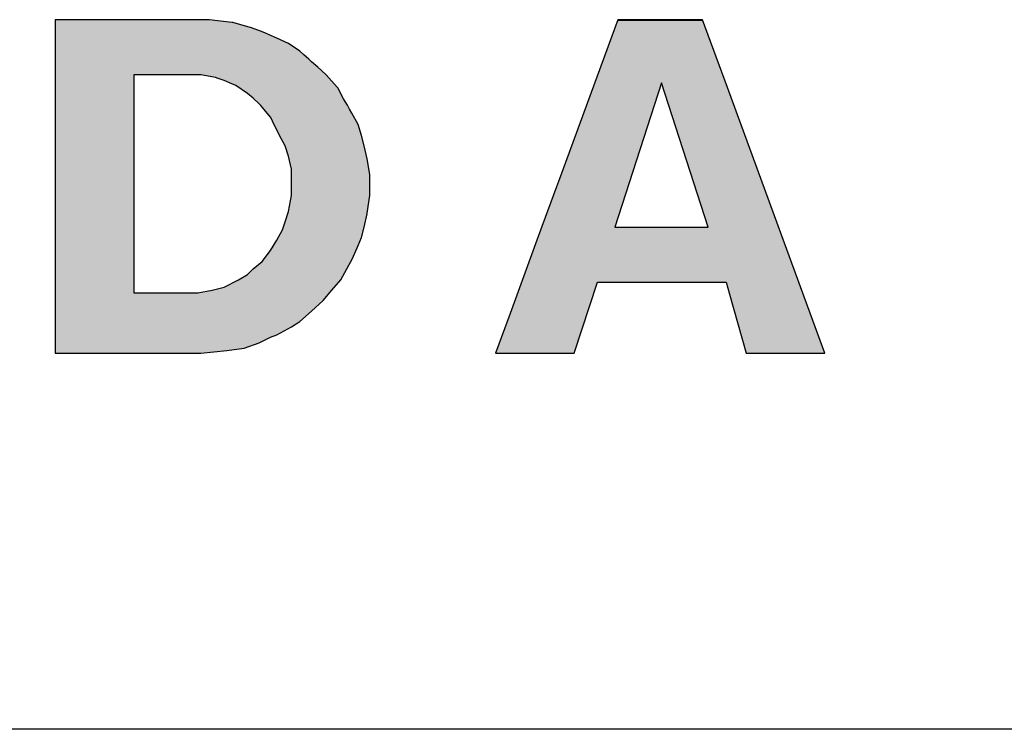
# Model space of a CAD drawing. Extents: x 671 to 2773, y 1614 to 3370.
# Tile 9 of 25: x 2559 to 2576, y 1859 to 1871. Entities that reach past the tile are written whole.
import ezdxf

# ---------------------------------------------------------------- set-up
doc = ezdxf.new("R2010")
doc.units = 0
doc.header["$LTSCALE"] = 0.2
doc.header["$MEASUREMENT"] = 0
doc.layers.add('CARIMBO', color=7, linetype='CONTINUOUS')

msp = doc.modelspace()

# ---------------------------------------------------------------- hatches: boundary and pattern name
at = {"layer": 'CARIMBO'}
h = msp.add_hatch(color=7, dxfattribs=at)
h.paths.add_polyline_path([(2562.68, 1871.291), (2562.536, 1871.308), (2562.467, 1871.308), (2562.388, 1871.308), (2562.177, 1871.308), (2561.929, 1871.308), (2561.686, 1871.308), (2561.363, 1871.308), (2560.974, 1871.308), (2560.669, 1871.308), (2560.377, 1871.308), (2559.835, 1871.308), (2559.835, 1871.293), (2559.835, 1871.031), (2559.835, 1870.82), (2559.835, 1870.644), (2559.835, 1870.352), (2559.835, 1870.109), (2559.835, 1869.853), (2559.835, 1869.575), (2559.835, 1869.302), (2559.835, 1868.985), (2559.835, 1868.676), (2559.835, 1868.494), (2559.835, 1868.195), (2559.835, 1868.088), (2559.835, 1867.866), (2559.835, 1867.612), (2559.835, 1867.382), (2559.835, 1867.052), (2559.835, 1865.469), (2562.388, 1865.469), (2562.841, 1865.518), (2563.146, 1865.559), (2563.409, 1865.65), (2563.607, 1865.749), (2563.714, 1865.79), (2563.97, 1865.93), (2564.118, 1866.021), (2564.324, 1866.202), (2564.53, 1866.391), (2564.678, 1866.572), (2564.834, 1866.754), (2564.941, 1866.943), (2565.04, 1867.124), (2565.139, 1867.355), (2565.197, 1867.495), (2565.246, 1867.676), (2565.296, 1867.907), (2565.298, 1867.921), (2565.345, 1868.228), (2565.345, 1868.409), (2565.345, 1868.599), (2565.296, 1868.871), (2565.246, 1869.101), (2565.197, 1869.282), (2565.139, 1869.472), (2565.031, 1869.67), (2564.991, 1869.744), (2564.951, 1869.812), (2564.884, 1869.925), (2564.785, 1870.114), (2564.773, 1870.128), (2564.579, 1870.345), (2564.574, 1870.35), (2564.431, 1870.477), (2564.324, 1870.572), (2564.274, 1870.617), (2564.189, 1870.693), (2564.118, 1870.757), (2563.92, 1870.889), (2563.854, 1870.92), (2563.714, 1870.987), (2563.584, 1871.045), (2563.508, 1871.078), (2563.398, 1871.117), (2563.253, 1871.169), (2563.248, 1871.17), (2562.948, 1871.259), (2562.936, 1871.261)])
h.paths.add_polyline_path([(2562.643, 1870.296), (2562.691, 1870.28), (2562.792, 1870.246), (2562.929, 1870.186), (2562.998, 1870.155), (2563.204, 1870.015), (2563.299, 1869.932), (2563.409, 1869.834), (2563.435, 1869.805), (2563.607, 1869.604), (2563.617, 1869.583), (2563.642, 1869.532), (2563.764, 1869.282), (2563.863, 1869.101), (2563.92, 1868.92), (2563.97, 1868.689), (2563.97, 1868.634), (2563.97, 1868.409), (2563.97, 1868.228), (2563.92, 1867.948), (2563.863, 1867.767), (2563.813, 1867.627), (2563.714, 1867.446), (2563.607, 1867.264), (2563.459, 1867.075), (2563.302, 1866.943), (2563.204, 1866.844), (2563.047, 1866.754), (2562.792, 1866.622), (2562.586, 1866.572), (2562.33, 1866.523), (2561.21, 1866.523), (2561.21, 1867.218), (2561.21, 1867.425), (2561.21, 1867.602), (2561.21, 1867.893), (2561.21, 1868.08), (2561.21, 1868.24), (2561.21, 1868.469), (2561.21, 1868.75), (2561.21, 1868.998), (2561.21, 1869.241), (2561.21, 1869.411), (2561.21, 1869.628), (2561.21, 1869.939), (2561.21, 1870.12), (2561.21, 1870.345), (2561.299, 1870.345), (2561.622, 1870.345), (2561.856, 1870.345), (2562.05, 1870.345), (2562.33, 1870.345), (2562.388, 1870.345), (2562.422, 1870.338)], flags=16)
h = msp.add_hatch(color=7, dxfattribs=at)
h.paths.add_polyline_path([(2571.171, 1871.3), (2569.683, 1871.3), (2568.664, 1868.521), (2568.612, 1868.381), (2568.357, 1867.686), (2568.247, 1867.385), (2567.799, 1866.164), (2567.544, 1865.469), (2568.92, 1865.469), (2569.332, 1866.713), (2569.928, 1866.713), (2571.304, 1866.713), (2571.58, 1866.713), (2571.639, 1866.504), (2571.934, 1865.469), (2573.31, 1865.469), (2573.229, 1865.69), (2571.605, 1870.119)])
h.paths.add_polyline_path([(2570.452, 1870.205), (2571.267, 1867.676), (2569.636, 1867.676)], flags=16)

# ---------------------------------------------------------------- linework, layer by layer
at = {"layer": 'CARIMBO', "color": 7}
msp.add_line((2569.686, 1871.3), (2571.168, 1871.3), dxfattribs=at)
msp.add_line((2569.686, 1871.3), (2571.168, 1871.3), dxfattribs=at)
at = {"layer": 'CARIMBO', "color": 6}
msp.add_line((2635.528, 1858.883), (2539.367, 1858.883), dxfattribs=at)
at = {"layer": 'CARIMBO', "color": 7, "invisible_edges": 5}
for points in [[(2559.835, 1871.293), (2565.296, 1867.907), (2565.298, 1867.921), (2559.835, 1871.308)], [(2559.835, 1871.308), (2565.298, 1867.921), (2565.345, 1868.228), (2560.377, 1871.308)], [(2559.835, 1871.293), (2565.296, 1867.907), (2565.298, 1867.921), (2559.835, 1871.308)], [(2559.835, 1871.308), (2565.298, 1867.921), (2565.345, 1868.228), (2560.377, 1871.308)], [(2559.835, 1871.031), (2565.246, 1867.676), (2565.296, 1867.907), (2559.835, 1871.293)], [(2559.835, 1871.031), (2565.246, 1867.676), (2565.296, 1867.907), (2559.835, 1871.293)], [(2560.377, 1871.308), (2565.345, 1868.228), (2565.345, 1868.409), (2560.669, 1871.308)], [(2560.377, 1871.308), (2565.345, 1868.228), (2565.345, 1868.409), (2560.669, 1871.308)], [(2560.669, 1871.308), (2565.345, 1868.409), (2565.345, 1868.599), (2560.974, 1871.308)], [(2560.669, 1871.308), (2565.345, 1868.409), (2565.345, 1868.599), (2560.974, 1871.308)], [(2560.974, 1871.308), (2565.345, 1868.599), (2565.296, 1868.871), (2561.363, 1871.308)], [(2560.974, 1871.308), (2565.345, 1868.599), (2565.296, 1868.871), (2561.363, 1871.308)], [(2561.363, 1871.308), (2565.296, 1868.871), (2565.246, 1869.101), (2561.686, 1871.308)], [(2561.363, 1871.308), (2565.296, 1868.871), (2565.246, 1869.101), (2561.686, 1871.308)], [(2561.686, 1871.308), (2565.246, 1869.101), (2565.197, 1869.282), (2561.929, 1871.308)], [(2561.686, 1871.308), (2565.246, 1869.101), (2565.197, 1869.282), (2561.929, 1871.308)], [(2561.929, 1871.308), (2565.197, 1869.282), (2565.139, 1869.472), (2562.177, 1871.308)], [(2561.929, 1871.308), (2565.197, 1869.282), (2565.139, 1869.472), (2562.177, 1871.308)], [(2562.177, 1871.308), (2565.139, 1869.472), (2565.031, 1869.67), (2562.388, 1871.308)], [(2562.177, 1871.308), (2565.139, 1869.472), (2565.031, 1869.67), (2562.388, 1871.308)], [(2562.388, 1871.308), (2565.031, 1869.67), (2564.991, 1869.744), (2562.467, 1871.308)], [(2562.388, 1871.308), (2565.031, 1869.67), (2564.991, 1869.744), (2562.467, 1871.308)], [(2562.467, 1871.308), (2564.991, 1869.744), (2564.951, 1869.812), (2562.536, 1871.308)], [(2562.467, 1871.308), (2564.991, 1869.744), (2564.951, 1869.812), (2562.536, 1871.308)], [(2562.536, 1871.308), (2564.951, 1869.812), (2564.884, 1869.925), (2562.68, 1871.291)], [(2562.536, 1871.308), (2564.951, 1869.812), (2564.884, 1869.925), (2562.68, 1871.291)], [(2562.68, 1871.291), (2564.884, 1869.925), (2564.785, 1870.114), (2562.936, 1871.261)], [(2562.68, 1871.291), (2564.884, 1869.925), (2564.785, 1870.114), (2562.936, 1871.261)], [(2562.936, 1871.261), (2564.785, 1870.114), (2564.773, 1870.128), (2562.948, 1871.259)], [(2562.936, 1871.261), (2564.785, 1870.114), (2564.773, 1870.128), (2562.948, 1871.259)], [(2562.948, 1871.259), (2564.773, 1870.128), (2564.579, 1870.345), (2563.248, 1871.17)], [(2562.948, 1871.259), (2564.773, 1870.128), (2564.579, 1870.345), (2563.248, 1871.17)], [(2563.248, 1871.17), (2564.579, 1870.345), (2564.574, 1870.35), (2563.253, 1871.169)], [(2563.248, 1871.17), (2564.579, 1870.345), (2564.574, 1870.35), (2563.253, 1871.169)], [(2563.253, 1871.169), (2564.574, 1870.35), (2564.431, 1870.477), (2563.398, 1871.117)], [(2563.253, 1871.169), (2564.574, 1870.35), (2564.431, 1870.477), (2563.398, 1871.117)], [(2568.664, 1868.521), (2573.229, 1865.69), (2571.605, 1870.119), (2569.686, 1871.308)], [(2568.664, 1868.521), (2573.229, 1865.69), (2571.605, 1870.119), (2569.686, 1871.308)], [(2569.686, 1871.308), (2571.605, 1870.119), (2571.168, 1871.308)], [(2569.686, 1871.308), (2571.605, 1870.119), (2571.168, 1871.308)], [(2559.835, 1870.82), (2565.197, 1867.495), (2565.246, 1867.676), (2559.835, 1871.031)], [(2559.835, 1870.82), (2565.197, 1867.495), (2565.246, 1867.676), (2559.835, 1871.031)], [(2563.398, 1871.117), (2564.431, 1870.477), (2564.324, 1870.572), (2563.508, 1871.078)], [(2563.398, 1871.117), (2564.431, 1870.477), (2564.324, 1870.572), (2563.508, 1871.078)], [(2563.508, 1871.078), (2564.324, 1870.572), (2564.274, 1870.617), (2563.584, 1871.045)], [(2563.508, 1871.078), (2564.324, 1870.572), (2564.274, 1870.617), (2563.584, 1871.045)], [(2563.584, 1871.045), (2564.274, 1870.617), (2564.189, 1870.693), (2563.714, 1870.987)], [(2563.584, 1871.045), (2564.274, 1870.617), (2564.189, 1870.693), (2563.714, 1870.987)], [(2563.714, 1870.987), (2564.189, 1870.693), (2564.118, 1870.757), (2563.854, 1870.92)], [(2563.714, 1870.987), (2564.189, 1870.693), (2564.118, 1870.757), (2563.854, 1870.92)], [(2559.835, 1870.644), (2565.139, 1867.355), (2565.197, 1867.495), (2559.835, 1870.82)], [(2559.835, 1870.644), (2565.139, 1867.355), (2565.197, 1867.495), (2559.835, 1870.82)], [(2563.854, 1870.92), (2564.118, 1870.757), (2563.92, 1870.889)], [(2563.854, 1870.92), (2564.118, 1870.757), (2563.92, 1870.889)], [(2559.835, 1870.352), (2565.04, 1867.124), (2565.139, 1867.355), (2559.835, 1870.644)], [(2559.835, 1870.352), (2565.04, 1867.124), (2565.139, 1867.355), (2559.835, 1870.644)], [(2559.835, 1870.109), (2564.941, 1866.943), (2565.04, 1867.124), (2559.835, 1870.352)], [(2559.835, 1870.109), (2564.941, 1866.943), (2565.04, 1867.124), (2559.835, 1870.352)], [(2561.21, 1870.12), (2563.97, 1868.409), (2563.97, 1868.634), (2561.21, 1870.345)], [(2561.21, 1870.345), (2563.97, 1868.634), (2563.97, 1868.689), (2561.299, 1870.345)], [(2561.21, 1870.12), (2563.97, 1868.409), (2563.97, 1868.634), (2561.21, 1870.345)], [(2561.21, 1870.345), (2563.97, 1868.634), (2563.97, 1868.689), (2561.299, 1870.345)], [(2561.299, 1870.345), (2563.97, 1868.689), (2563.92, 1868.92), (2561.622, 1870.345)], [(2561.299, 1870.345), (2563.97, 1868.689), (2563.92, 1868.92), (2561.622, 1870.345)], [(2561.622, 1870.345), (2563.92, 1868.92), (2563.863, 1869.101), (2561.856, 1870.345)], [(2561.622, 1870.345), (2563.92, 1868.92), (2563.863, 1869.101), (2561.856, 1870.345)], [(2561.856, 1870.345), (2563.863, 1869.101), (2563.764, 1869.282), (2562.05, 1870.345)], [(2561.856, 1870.345), (2563.863, 1869.101), (2563.764, 1869.282), (2562.05, 1870.345)], [(2562.05, 1870.345), (2563.764, 1869.282), (2563.642, 1869.532), (2562.33, 1870.345)], [(2562.05, 1870.345), (2563.764, 1869.282), (2563.642, 1869.532), (2562.33, 1870.345)], [(2562.33, 1870.345), (2563.642, 1869.532), (2563.617, 1869.583), (2562.388, 1870.345)], [(2562.33, 1870.345), (2563.642, 1869.532), (2563.617, 1869.583), (2562.388, 1870.345)], [(2562.388, 1870.345), (2563.617, 1869.583), (2563.607, 1869.604), (2562.422, 1870.338)], [(2562.388, 1870.345), (2563.617, 1869.583), (2563.607, 1869.604), (2562.422, 1870.338)], [(2562.422, 1870.338), (2563.607, 1869.604), (2563.435, 1869.805), (2562.643, 1870.296)], [(2562.422, 1870.338), (2563.607, 1869.604), (2563.435, 1869.805), (2562.643, 1870.296)], [(2562.643, 1870.296), (2563.435, 1869.805), (2563.409, 1869.834), (2562.691, 1870.28)], [(2562.643, 1870.296), (2563.435, 1869.805), (2563.409, 1869.834), (2562.691, 1870.28)], [(2561.21, 1869.939), (2563.97, 1868.228), (2563.97, 1868.409), (2561.21, 1870.12)], [(2561.21, 1869.939), (2563.97, 1868.228), (2563.97, 1868.409), (2561.21, 1870.12)], [(2562.691, 1870.28), (2563.409, 1869.834), (2563.299, 1869.932), (2562.792, 1870.246)], [(2562.691, 1870.28), (2563.409, 1869.834), (2563.299, 1869.932), (2562.792, 1870.246)], [(2562.792, 1870.246), (2563.299, 1869.932), (2563.204, 1870.015), (2562.929, 1870.186)], [(2562.792, 1870.246), (2563.299, 1869.932), (2563.204, 1870.015), (2562.929, 1870.186)], [(2562.929, 1870.186), (2563.204, 1870.015), (2562.998, 1870.155)], [(2562.929, 1870.186), (2563.204, 1870.015), (2562.998, 1870.155)], [(2559.835, 1869.853), (2564.834, 1866.754), (2564.941, 1866.943), (2559.835, 1870.109)], [(2559.835, 1869.853), (2564.834, 1866.754), (2564.941, 1866.943), (2559.835, 1870.109)], [(2559.835, 1869.575), (2564.678, 1866.572), (2564.834, 1866.754), (2559.835, 1869.853)], [(2559.835, 1869.575), (2564.678, 1866.572), (2564.834, 1866.754), (2559.835, 1869.853)], [(2561.21, 1869.628), (2563.92, 1867.948), (2563.97, 1868.228), (2561.21, 1869.939)], [(2561.21, 1869.628), (2563.92, 1867.948), (2563.97, 1868.228), (2561.21, 1869.939)], [(2561.21, 1869.411), (2563.863, 1867.767), (2563.92, 1867.948), (2561.21, 1869.628)], [(2561.21, 1869.411), (2563.863, 1867.767), (2563.92, 1867.948), (2561.21, 1869.628)], [(2559.835, 1869.302), (2564.53, 1866.391), (2564.678, 1866.572), (2559.835, 1869.575)], [(2559.835, 1869.302), (2564.53, 1866.391), (2564.678, 1866.572), (2559.835, 1869.575)], [(2559.835, 1868.985), (2564.324, 1866.202), (2564.53, 1866.391), (2559.835, 1869.302)], [(2559.835, 1868.985), (2564.324, 1866.202), (2564.53, 1866.391), (2559.835, 1869.302)], [(2561.21, 1869.241), (2563.813, 1867.627), (2563.863, 1867.767), (2561.21, 1869.411)], [(2561.21, 1869.241), (2563.813, 1867.627), (2563.863, 1867.767), (2561.21, 1869.411)], [(2561.21, 1868.998), (2563.714, 1867.446), (2563.813, 1867.627), (2561.21, 1869.241)], [(2561.21, 1868.998), (2563.714, 1867.446), (2563.813, 1867.627), (2561.21, 1869.241)], [(2559.835, 1868.676), (2564.118, 1866.021), (2564.324, 1866.202), (2559.835, 1868.985)], [(2559.835, 1868.676), (2564.118, 1866.021), (2564.324, 1866.202), (2559.835, 1868.985)], [(2561.21, 1868.75), (2563.607, 1867.264), (2563.714, 1867.446), (2561.21, 1868.998)], [(2561.21, 1868.75), (2563.607, 1867.264), (2563.714, 1867.446), (2561.21, 1868.998)], [(2561.21, 1868.469), (2563.459, 1867.075), (2563.607, 1867.264), (2561.21, 1868.75)], [(2561.21, 1868.469), (2563.459, 1867.075), (2563.607, 1867.264), (2561.21, 1868.75)], [(2559.835, 1868.494), (2563.97, 1865.93), (2564.118, 1866.021), (2559.835, 1868.676)], [(2559.835, 1868.494), (2563.97, 1865.93), (2564.118, 1866.021), (2559.835, 1868.676)], [(2559.835, 1868.195), (2563.714, 1865.79), (2563.97, 1865.93), (2559.835, 1868.494)], [(2559.835, 1868.195), (2563.714, 1865.79), (2563.97, 1865.93), (2559.835, 1868.494)], [(2561.21, 1868.24), (2563.302, 1866.943), (2563.459, 1867.075), (2561.21, 1868.469)], [(2561.21, 1868.24), (2563.302, 1866.943), (2563.459, 1867.075), (2561.21, 1868.469)], [(2568.612, 1868.381), (2571.304, 1866.713), (2571.58, 1866.713), (2568.664, 1868.521)], [(2568.612, 1868.381), (2571.304, 1866.713), (2571.58, 1866.713), (2568.664, 1868.521)], [(2561.21, 1868.08), (2563.204, 1866.844), (2563.302, 1866.943), (2561.21, 1868.24)], [(2561.21, 1868.08), (2563.204, 1866.844), (2563.302, 1866.943), (2561.21, 1868.24)], [(2568.357, 1867.686), (2569.928, 1866.713), (2571.304, 1866.713), (2568.612, 1868.381)], [(2568.357, 1867.686), (2569.928, 1866.713), (2571.304, 1866.713), (2568.612, 1868.381)], [(2559.835, 1868.088), (2563.607, 1865.749), (2563.714, 1865.79), (2559.835, 1868.195)], [(2559.835, 1868.088), (2563.607, 1865.749), (2563.714, 1865.79), (2559.835, 1868.195)], [(2559.835, 1867.866), (2563.409, 1865.65), (2563.607, 1865.749), (2559.835, 1868.088)], [(2559.835, 1867.866), (2563.409, 1865.65), (2563.607, 1865.749), (2559.835, 1868.088)], [(2561.21, 1867.893), (2563.047, 1866.754), (2563.204, 1866.844), (2561.21, 1868.08)], [(2561.21, 1867.893), (2563.047, 1866.754), (2563.204, 1866.844), (2561.21, 1868.08)], [(2561.21, 1867.602), (2562.792, 1866.622), (2563.047, 1866.754), (2561.21, 1867.893)], [(2561.21, 1867.602), (2562.792, 1866.622), (2563.047, 1866.754), (2561.21, 1867.893)], [(2559.835, 1867.612), (2563.146, 1865.559), (2563.409, 1865.65), (2559.835, 1867.866)], [(2559.835, 1867.612), (2563.146, 1865.559), (2563.409, 1865.65), (2559.835, 1867.866)], [(2559.835, 1867.382), (2562.841, 1865.518), (2563.146, 1865.559), (2559.835, 1867.612)], [(2559.835, 1867.382), (2562.841, 1865.518), (2563.146, 1865.559), (2559.835, 1867.612)], [(2561.21, 1867.425), (2562.586, 1866.572), (2562.792, 1866.622), (2561.21, 1867.602)], [(2561.21, 1867.425), (2562.586, 1866.572), (2562.792, 1866.622), (2561.21, 1867.602)], [(2568.247, 1867.385), (2569.332, 1866.713), (2569.928, 1866.713), (2568.357, 1867.686)], [(2568.247, 1867.385), (2569.332, 1866.713), (2569.928, 1866.713), (2568.357, 1867.686)], [(2559.835, 1867.052), (2562.388, 1865.469), (2562.841, 1865.518), (2559.835, 1867.382)], [(2559.835, 1867.052), (2562.388, 1865.469), (2562.841, 1865.518), (2559.835, 1867.382)], [(2561.21, 1867.218), (2562.33, 1866.523), (2562.586, 1866.572), (2561.21, 1867.425)], [(2561.21, 1867.218), (2562.33, 1866.523), (2562.586, 1866.572), (2561.21, 1867.425)], [(2567.799, 1866.164), (2568.92, 1865.469), (2569.332, 1866.713), (2568.247, 1867.385)], [(2567.799, 1866.164), (2568.92, 1865.469), (2569.332, 1866.713), (2568.247, 1867.385)], [(2561.21, 1866.523), (2561.21, 1866.523), (2562.33, 1866.523), (2561.21, 1867.218)], [(2561.21, 1866.523), (2561.21, 1866.523), (2562.33, 1866.523), (2561.21, 1867.218)], [(2559.835, 1865.469), (2559.835, 1865.469), (2562.388, 1865.469), (2559.835, 1867.052)], [(2559.835, 1865.469), (2559.835, 1865.469), (2562.388, 1865.469), (2559.835, 1867.052)], [(2571.639, 1866.504), (2573.31, 1865.469), (2573.229, 1865.69), (2571.58, 1866.713)], [(2571.639, 1866.504), (2573.31, 1865.469), (2573.229, 1865.69), (2571.58, 1866.713)], [(2571.934, 1865.469), (2571.934, 1865.469), (2573.31, 1865.469), (2571.639, 1866.504)], [(2571.934, 1865.469), (2571.934, 1865.469), (2573.31, 1865.469), (2571.639, 1866.504)], [(2567.544, 1865.469), (2567.544, 1865.469), (2568.92, 1865.469), (2567.799, 1866.164)], [(2567.544, 1865.469), (2567.544, 1865.469), (2568.92, 1865.469), (2567.799, 1866.164)]]:
    msp.add_3dface(points, dxfattribs=at)
at = {"layer": 'CARIMBO', "color": 7}
msp.add_3dface([(2570.452, 1870.205), (2569.636, 1867.676), (2571.267, 1867.676), (2570.452, 1870.205)], dxfattribs=at)
msp.add_3dface([(2570.452, 1870.205), (2569.636, 1867.676), (2571.267, 1867.676), (2570.452, 1870.205)], dxfattribs=at)
msp.add_3dface([(2570.452, 1870.205), (2569.636, 1867.676), (2571.267, 1867.676), (2570.452, 1870.205)], dxfattribs=at)
msp.add_3dface([(2570.452, 1870.205), (2569.636, 1867.676), (2571.267, 1867.676), (2570.452, 1870.205)], dxfattribs=at)

doc.saveas('drawing.dxf')
